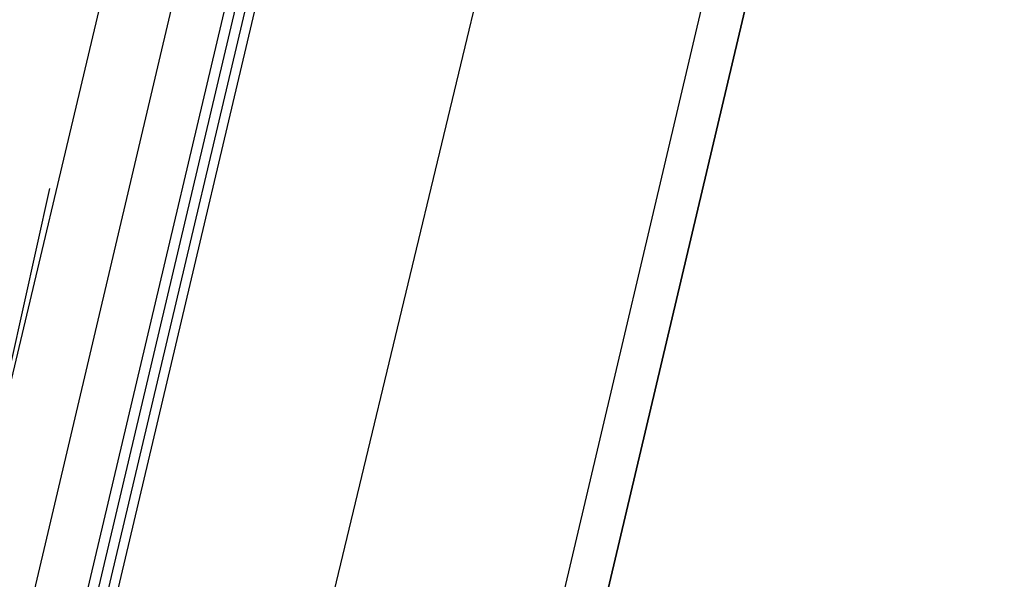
# Model space of a CAD drawing. Header units: feet. Extents: x -79 to 198, y -22 to 181.
# Tile 164 of 256: x 120.681 to 121.975, y 89.491 to 90.226. Entities that reach past the tile are written whole.
import ezdxf

# ---------------------------------------------------------------- set-up
doc = ezdxf.new("R2010")
doc.units = ezdxf.units.FT
doc.layers.add('A-LINEA', color=7, linetype='CONTINUOUS')

msp = doc.modelspace()

# ---------------------------------------------------------------- linework, layer by layer
at = {"layer": 'A-LINEA'}
for p, q in [((121.84, 91.1111), (114.56, 60.2978)), ((120.96, 90.9778), (119.2933, 83.9511)), ((120.6267, 89.1644), (121.0133, 90.8044)), ((121.7067, 90.7911), (120.0533, 83.7778)), ((120.72, 90.0044), (120.6133, 89.5244))]:
    msp.add_line(p, q, dxfattribs=at)
for points in [[(135.8933, 108.7111), (131.36, 89.5511), (124.5867, 91.1511), (124.44, 90.4978), (121.84, 91.1111), (121.3333, 88.9644), (118.2, 75.6978), (129.9467, 72.9244)], [(121.4267, 90.8578), (121, 89.0844), (120.6133, 87.4711)], [(120.6933, 89.1511), (121.0933, 90.8444), (121.0933, 90.8578), (121.1067, 90.8444), (120.7067, 89.1511)], [(120.7333, 89.1511), (121.1333, 90.8444), (121.12, 90.8444), (120.72, 89.1511)]]:
    msp.add_lwpolyline(points, dxfattribs=at)

doc.saveas('drawing.dxf')
